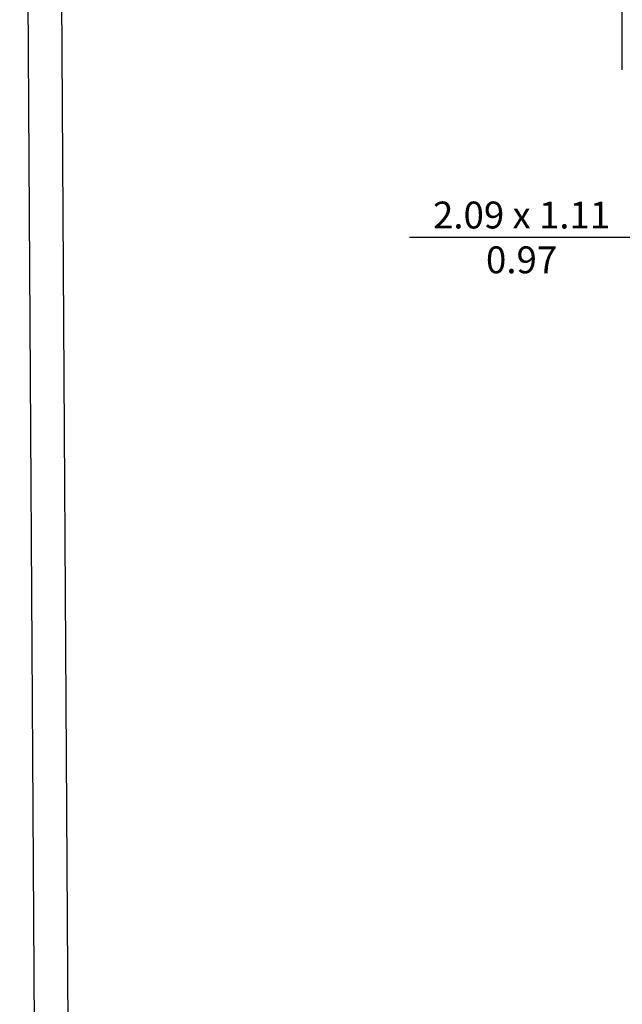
# Model space of a CAD drawing. Header units: inches. Extents: x 340 to 434, y 14 to 254.
# Tile 56 of 182: x 365.98 to 368.67, y 162.92 to 167.31. Entities that reach past the tile are written whole.
import ezdxf

# ---------------------------------------------------------------- set-up
doc = ezdxf.new("R2010")
doc.units = ezdxf.units.IN
doc.header["$MEASUREMENT"] = 0
for name, color, linetype in [('TJ-PAREDE', 5, 'Continuous'), ('TJ-PAREDEMURO', 3, 'Continuous'), ('TJ-TEXTOESQUADRIA', 200, 'Continuous')]:
    doc.layers.add(name, color=color, linetype=linetype)
doc.styles.get("Standard").update_dxf_attribs({"font": 'arial.ttf'})

msp = doc.modelspace()

# ---------------------------------------------------------------- linework, layer by layer
at = {"layer": 'TJ-PAREDE'}
msp.add_line((368.672, 167.0909), (368.6699, 170.2165), dxfattribs=at)
at = {"layer": 'TJ-PAREDEMURO'}
for p, q in [((366.1278, 150.0197), (365.9828, 173.5291)), ((366.2778, 150.0206), (366.1607, 169.0109))]:
    msp.add_line(p, q, dxfattribs=at)
at = {"layer": 'TJ-TEXTOESQUADRIA', "color": 1}
msp.add_line((367.7224, 166.3433), (368.9066, 166.3433), dxfattribs=at)

# ---------------------------------------------------------------- texts
at = {"layer": 'TJ-TEXTOESQUADRIA', "color": 1, "insert": (367.6698, 166.5021), "char_height": 0.12, "attachment_point": 1}
msp.add_mtext_dynamic_manual_height_columns('\\pxqc;2.09 x 1.11\\P0.97', width=1.10575, gutter_width=12.5, heights=[0], dxfattribs=at)

doc.saveas('drawing.dxf')
